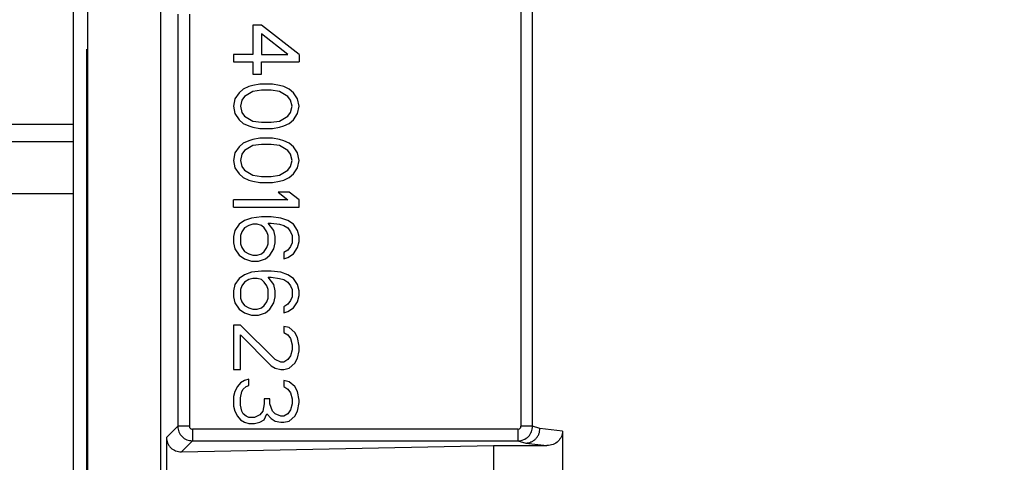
# Model space of a CAD drawing. Header units: inches. Extents: x 170 to 288, y 234 to 248.
# Tile 58 of 192: x 177.6115 to 177.7002, y 244.6644 to 244.7043. Entities that reach past the tile are written whole.
import ezdxf

# ---------------------------------------------------------------- set-up
doc = ezdxf.new("R2010")
doc.units = ezdxf.units.IN
doc.header["$LTSCALE"] = 0.25
doc.header["$MEASUREMENT"] = 0
doc.layers.add('ANNOTATIONS', color=1, linetype='Continuous')
doc.layers.add('SLIM E GUIDE MOTOR LH', color=7, linetype='Continuous')
doc.styles.add('ARIAL', font='arial.ttf', dxfattribs={"height": 0.09375})
doc.dimstyles.new('STANDARD$0', dxfattribs={"dimtxt": 0.09375, "dimasz": 0.09375, "dimexe": 0.03125, "dimexo": 0.046875, "dimgap": 0.09, "dimtad": 0, "dimtih": 1, "dimtoh": 1, "dimdec": 4, "dimzin": 0, "dimdsep": 46, "dimtxsty": 'ARIAL', "dimcen": 0.09, "dimadec": 0, "dimazin": 0, "dimtfac": 1, "dimtdec": 4, "dimtofl": 0, "dimtmove": 0, "dimatfit": 1, "dimfxl": 1, "dimtolj": 1, "dimtzin": 0, "dimarcsym": 0})

# ---------------------------------------------------------------- blocks, each defined once
blk = doc.blocks.new('*D8')
at = {"layer": 'ANNOTATIONS', "color": 0, "lineweight": -2, "transparency": 16777216}
for p, q in [((177.495801, 244.77894), (177.495801, 245.433775)), ((178.120417, 244.282474), (178.120417, 245.433775)), ((177.402051, 245.402525), (177.308301, 245.402525)), ((178.214167, 245.402525), (178.307917, 245.402525))]:
    blk.add_line(p, q, dxfattribs=at)
at = {"layer": 'ANNOTATIONS', "color": 0, "transparency": 16777216}
for points in [[(177.402051, 245.41815), (177.402051, 245.3869), (177.495801, 245.402525)], [(178.214167, 245.41815), (178.214167, 245.3869), (178.120417, 245.402525)]]:
    blk.add_solid(points, dxfattribs=at)
at = {"layer": 'defpoints', "color": 0, "transparency": 16777216}
for p in [(178.120417, 245.402525), (177.495801, 244.68519), (178.120417, 244.188724)]:
    blk.add_point(p, dxfattribs=at)
at = {"layer": 'ANNOTATIONS', "color": 0, "transparency": 16777216, "insert": (177.859119, 245.402525), "char_height": 0.09375, "attachment_point": 5, "style": 'ARIAL'}
blk.add_mtext('\\A1;27 1/2"', dxfattribs=at)

msp = doc.modelspace()

# ---------------------------------------------------------------- linework, layer by layer
at = {"layer": 'SLIM E GUIDE MOTOR LH'}
for p, q in [((177.617602, 244.503027), (177.617602, 244.775993)), ((177.624163, 244.710041), (177.624163, 244.618848)), ((177.656614, 244.708794), (177.656617, 244.667689)), ((177.657666, 244.667689), (177.657666, 244.709075)), ((177.625709, 244.704788), (177.625709, 244.667689)), ((177.626758, 244.704788), (177.626758, 244.667689)), ((177.632484, 244.703815), (177.632484, 244.701157)), ((177.633238, 244.703815), (177.632484, 244.703815)), ((177.63663, 244.701157), (177.633238, 244.703815)), ((177.635625, 244.701157), (177.633238, 244.703039)), ((177.633238, 244.703039), (177.633238, 244.701157)), ((177.617487, 244.701634), (177.617487, 244.627258)), ((177.630725, 244.701157), (177.630725, 244.700493)), ((177.632484, 244.701157), (177.630725, 244.701157)), ((177.633238, 244.701157), (177.635625, 244.701157)), ((177.63663, 244.701157), (177.63663, 244.700493)), ((177.630725, 244.700493), (177.632484, 244.700493)), ((177.632484, 244.700493), (177.632484, 244.699385)), ((177.633238, 244.700493), (177.63663, 244.700493)), ((177.633238, 244.699385), (177.633238, 244.700493)), ((177.632484, 244.699385), (177.633238, 244.699385)), ((177.632107, 244.698278), (177.631605, 244.698057)), ((177.632484, 244.698389), (177.632107, 244.698278)), ((177.633112, 244.6985), (177.632484, 244.698389)), ((177.634243, 244.6985), (177.633112, 244.6985)), ((177.634871, 244.698389), (177.634243, 244.6985)), ((177.635248, 244.698278), (177.634871, 244.698389)), ((177.635751, 244.698057), (177.635248, 244.698278)), ((177.631228, 244.697725), (177.630851, 244.697171)), ((177.631605, 244.698057), (177.631228, 244.697725)), ((177.63173, 244.697392), (177.631479, 244.69706)), ((177.632484, 244.697835), (177.63173, 244.697392)), ((177.633238, 244.697946), (177.632484, 244.697835)), ((177.634117, 244.697946), (177.633238, 244.697946)), ((177.634871, 244.697835), (177.634117, 244.697946)), ((177.635625, 244.697392), (177.634871, 244.697835)), ((177.635876, 244.69706), (177.635625, 244.697392)), ((177.636128, 244.697725), (177.635751, 244.698057)), ((177.636505, 244.697171), (177.636128, 244.697725)), ((177.630851, 244.697171), (177.630725, 244.696506)), ((177.630725, 244.696506), (177.630851, 244.695842)), ((177.631479, 244.69706), (177.631353, 244.696506)), ((177.631353, 244.696506), (177.631479, 244.695953)), ((177.636002, 244.696506), (177.635876, 244.69706)), ((177.635876, 244.695953), (177.636002, 244.696506)), ((177.63663, 244.696506), (177.636505, 244.697171)), ((177.636505, 244.695842), (177.63663, 244.696506)), ((177.630851, 244.695842), (177.631228, 244.695288)), ((177.631479, 244.695953), (177.63173, 244.695621)), ((177.63173, 244.695621), (177.632484, 244.695178)), ((177.634871, 244.695178), (177.635625, 244.695621)), ((177.635625, 244.695621), (177.635876, 244.695953)), ((177.636128, 244.695288), (177.636505, 244.695842)), ((177.596998, 244.694901), (177.616289, 244.694901)), ((177.631228, 244.695288), (177.631605, 244.694956)), ((177.631605, 244.694956), (177.632107, 244.694735)), ((177.632107, 244.694735), (177.632484, 244.694624)), ((177.632484, 244.695178), (177.633238, 244.695067)), ((177.632484, 244.694624), (177.633112, 244.694513)), ((177.633238, 244.695067), (177.634117, 244.695067)), ((177.634117, 244.695067), (177.634871, 244.695178)), ((177.634243, 244.694513), (177.634871, 244.694624)), ((177.634871, 244.694624), (177.635248, 244.694735)), ((177.635248, 244.694735), (177.635751, 244.694956)), ((177.635751, 244.694956), (177.636128, 244.695288)), ((177.633112, 244.694513), (177.634243, 244.694513)), ((177.596998, 244.693338), (177.616289, 244.693338)), ((177.631228, 244.692852), (177.630851, 244.692299)), ((177.631605, 244.693185), (177.631228, 244.692852)), ((177.632107, 244.693406), (177.631605, 244.693185)), ((177.632484, 244.692963), (177.63173, 244.69252)), ((177.632484, 244.693517), (177.632107, 244.693406)), ((177.633112, 244.693628), (177.632484, 244.693517)), ((177.633238, 244.693074), (177.632484, 244.692963)), ((177.634243, 244.693628), (177.633112, 244.693628)), ((177.634117, 244.693074), (177.633238, 244.693074)), ((177.634871, 244.692963), (177.634117, 244.693074)), ((177.634871, 244.693517), (177.634243, 244.693628)), ((177.635248, 244.693406), (177.634871, 244.693517)), ((177.635625, 244.69252), (177.634871, 244.692963)), ((177.635751, 244.693185), (177.635248, 244.693406)), ((177.636128, 244.692852), (177.635751, 244.693185)), ((177.636505, 244.692299), (177.636128, 244.692852)), ((177.630851, 244.692299), (177.630725, 244.691634)), ((177.631479, 244.692188), (177.631353, 244.691634)), ((177.63173, 244.69252), (177.631479, 244.692188)), ((177.635876, 244.692188), (177.635625, 244.69252)), ((177.636002, 244.691634), (177.635876, 244.692188)), ((177.63663, 244.691634), (177.636505, 244.692299)), ((177.630725, 244.691634), (177.630851, 244.69097)), ((177.631353, 244.691634), (177.631479, 244.691081)), ((177.631479, 244.691081), (177.63173, 244.690749)), ((177.635625, 244.690749), (177.635876, 244.691081)), ((177.635876, 244.691081), (177.636002, 244.691634)), ((177.636505, 244.69097), (177.63663, 244.691634)), ((177.630851, 244.69097), (177.631228, 244.690416)), ((177.631228, 244.690416), (177.631605, 244.690084)), ((177.63173, 244.690749), (177.632484, 244.690306)), ((177.632484, 244.690306), (177.633238, 244.690195)), ((177.633238, 244.690195), (177.634117, 244.690195)), ((177.634117, 244.690195), (177.634871, 244.690306)), ((177.634871, 244.690306), (177.635625, 244.690749)), ((177.635751, 244.690084), (177.636128, 244.690416)), ((177.636128, 244.690416), (177.636505, 244.69097)), ((177.631605, 244.690084), (177.632107, 244.689863)), ((177.632107, 244.689863), (177.632484, 244.689752)), ((177.632484, 244.689752), (177.633112, 244.689641)), ((177.633112, 244.689641), (177.634243, 244.689641)), ((177.634243, 244.689641), (177.634871, 244.689752)), ((177.634871, 244.689752), (177.635248, 244.689863)), ((177.635248, 244.689863), (177.635751, 244.690084)), ((177.499134, 244.688651), (177.616289, 244.688651)), ((177.634746, 244.688756), (177.635625, 244.688091)), ((177.635751, 244.688756), (177.634746, 244.688756)), ((177.63663, 244.688091), (177.635751, 244.688756)), ((177.630725, 244.687427), (177.630725, 244.688091)), ((177.635625, 244.688091), (177.630725, 244.688091)), ((177.630725, 244.687427), (177.63663, 244.687427)), ((177.63663, 244.687427), (177.63663, 244.688091)), ((177.633238, 244.686541), (177.632358, 244.68643)), ((177.634117, 244.686541), (177.633238, 244.686541)), ((177.634997, 244.68643), (177.634117, 244.686541)), ((177.631228, 244.685877), (177.630851, 244.685323)), ((177.63173, 244.686209), (177.631228, 244.685877)), ((177.632358, 244.68643), (177.63173, 244.686209)), ((177.632107, 244.685766), (177.63173, 244.685544)), ((177.632484, 244.685877), (177.632107, 244.685766)), ((177.632861, 244.685877), (177.632484, 244.685877)), ((177.633238, 244.685766), (177.632861, 244.685877)), ((177.633489, 244.685544), (177.633238, 244.685766)), ((177.633866, 244.685987), (177.634117, 244.685987)), ((177.634369, 244.685323), (177.633866, 244.685987)), ((177.634117, 244.685987), (177.634871, 244.685877)), ((177.634871, 244.685877), (177.635248, 244.685766)), ((177.635625, 244.686209), (177.634997, 244.68643)), ((177.635248, 244.685766), (177.635625, 244.685544)), ((177.636128, 244.685877), (177.635625, 244.686209)), ((177.636505, 244.685323), (177.636128, 244.685877)), ((177.630851, 244.685323), (177.630725, 244.684769)), ((177.630725, 244.684769), (177.630725, 244.684216)), ((177.631479, 244.685212), (177.631353, 244.68488)), ((177.631353, 244.68488), (177.631353, 244.684105)), ((177.63173, 244.685544), (177.631479, 244.685212)), ((177.633741, 244.685212), (177.633489, 244.685544)), ((177.633866, 244.68488), (177.633741, 244.685212)), ((177.633866, 244.684105), (177.633866, 244.68488)), ((177.634494, 244.684769), (177.634369, 244.685323)), ((177.634494, 244.684216), (177.634494, 244.684769)), ((177.635625, 244.685544), (177.635876, 244.685212)), ((177.635876, 244.685212), (177.636002, 244.68488)), ((177.636002, 244.68488), (177.636002, 244.684216)), ((177.63663, 244.684769), (177.636505, 244.685323)), ((177.63663, 244.684326), (177.63663, 244.684769)), ((177.630725, 244.684216), (177.630851, 244.683662)), ((177.631353, 244.684105), (177.631479, 244.683773)), ((177.633741, 244.683773), (177.633866, 244.684105)), ((177.634369, 244.683662), (177.634494, 244.684216)), ((177.635876, 244.683883), (177.635625, 244.683551)), ((177.636002, 244.684216), (177.635876, 244.683883)), ((177.636505, 244.683773), (177.63663, 244.684326)), ((177.630851, 244.683662), (177.631228, 244.683108)), ((177.631228, 244.683108), (177.63173, 244.682776)), ((177.631479, 244.683773), (177.63173, 244.683441)), ((177.63173, 244.683441), (177.632107, 244.683219)), ((177.632107, 244.683219), (177.632484, 244.683108)), ((177.632484, 244.683108), (177.632861, 244.683108)), ((177.632861, 244.683108), (177.633238, 244.683219)), ((177.633238, 244.683219), (177.633489, 244.683441)), ((177.633489, 244.683441), (177.633741, 244.683773)), ((177.633615, 244.682776), (177.633992, 244.683108)), ((177.633992, 244.683108), (177.634369, 244.683662)), ((177.635625, 244.683551), (177.635248, 244.68333)), ((177.635248, 244.68333), (177.635248, 244.682776)), ((177.635625, 244.682887), (177.636128, 244.683219)), ((177.636128, 244.683219), (177.636505, 244.683773)), ((177.63173, 244.682776), (177.632358, 244.682555)), ((177.632358, 244.682555), (177.632987, 244.682555)), ((177.632987, 244.682555), (177.633615, 244.682776)), ((177.635248, 244.682776), (177.635625, 244.682887)), ((177.63173, 244.681337), (177.631228, 244.681004)), ((177.632358, 244.681558), (177.63173, 244.681337)), ((177.633238, 244.681669), (177.632358, 244.681558)), ((177.634117, 244.681669), (177.633238, 244.681669)), ((177.634997, 244.681558), (177.634117, 244.681669)), ((177.635625, 244.681337), (177.634997, 244.681558)), ((177.636128, 244.681004), (177.635625, 244.681337)), ((177.630851, 244.680451), (177.630725, 244.679897)), ((177.631228, 244.681004), (177.630851, 244.680451)), ((177.631479, 244.68034), (177.631353, 244.680008)), ((177.63173, 244.680672), (177.631479, 244.68034)), ((177.632107, 244.680894), (177.63173, 244.680672)), ((177.632484, 244.681004), (177.632107, 244.680894)), ((177.632861, 244.681004), (177.632484, 244.681004)), ((177.633238, 244.680894), (177.632861, 244.681004)), ((177.633489, 244.680672), (177.633238, 244.680894)), ((177.633741, 244.68034), (177.633489, 244.680672)), ((177.633866, 244.680008), (177.633741, 244.68034)), ((177.633866, 244.681115), (177.634117, 244.681115)), ((177.634369, 244.680451), (177.633866, 244.681115)), ((177.634117, 244.681115), (177.634871, 244.681004)), ((177.634494, 244.679897), (177.634369, 244.680451)), ((177.634871, 244.681004), (177.635248, 244.680894)), ((177.635248, 244.680894), (177.635625, 244.680672)), ((177.635625, 244.680672), (177.635876, 244.68034)), ((177.635876, 244.68034), (177.636002, 244.680008)), ((177.636505, 244.680451), (177.636128, 244.681004)), ((177.63663, 244.679897), (177.636505, 244.680451)), ((177.630725, 244.679897), (177.630725, 244.679344)), ((177.631353, 244.680008), (177.631353, 244.679233)), ((177.633866, 244.679233), (177.633866, 244.680008)), ((177.634494, 244.679344), (177.634494, 244.679897)), ((177.636002, 244.680008), (177.636002, 244.679344)), ((177.636505, 244.678901), (177.63663, 244.679454)), ((177.63663, 244.679454), (177.63663, 244.679897)), ((177.630725, 244.679344), (177.630851, 244.67879)), ((177.630851, 244.67879), (177.631228, 244.678236)), ((177.631353, 244.679233), (177.631479, 244.678901)), ((177.631479, 244.678901), (177.63173, 244.678569)), ((177.63173, 244.678569), (177.632107, 244.678347)), ((177.633238, 244.678347), (177.633489, 244.678569)), ((177.633489, 244.678569), (177.633741, 244.678901)), ((177.633741, 244.678901), (177.633866, 244.679233)), ((177.633992, 244.678236), (177.634369, 244.67879)), ((177.634369, 244.67879), (177.634494, 244.679344)), ((177.635625, 244.678679), (177.635248, 244.678458)), ((177.635876, 244.679011), (177.635625, 244.678679)), ((177.636002, 244.679344), (177.635876, 244.679011)), ((177.636128, 244.678347), (177.636505, 244.678901)), ((177.631228, 244.678236), (177.63173, 244.677904)), ((177.63173, 244.677904), (177.632358, 244.677683)), ((177.632107, 244.678347), (177.632484, 244.678236)), ((177.632358, 244.677683), (177.632987, 244.677683)), ((177.632484, 244.678236), (177.632861, 244.678236)), ((177.632861, 244.678236), (177.633238, 244.678347)), ((177.632987, 244.677683), (177.633615, 244.677904)), ((177.633615, 244.677904), (177.633992, 244.678236)), ((177.635248, 244.678458), (177.635248, 244.677904)), ((177.635248, 244.677904), (177.635625, 244.678015)), ((177.635625, 244.678015), (177.636128, 244.678347)), ((177.630725, 244.676797), (177.630725, 244.672811)), ((177.631353, 244.676797), (177.630725, 244.676797)), ((177.634494, 244.673696), (177.631353, 244.676797)), ((177.631353, 244.675911), (177.634117, 244.673143)), ((177.631353, 244.672811), (177.631353, 244.675911)), ((177.635248, 244.676686), (177.635248, 244.676132)), ((177.635751, 244.676575), (177.635248, 244.676686)), ((177.635248, 244.676132), (177.635625, 244.675911)), ((177.635625, 244.675911), (177.635876, 244.675579)), ((177.636253, 244.676132), (177.635751, 244.676575)), ((177.636505, 244.67569), (177.636253, 244.676132)), ((177.635876, 244.675579), (177.636002, 244.675025)), ((177.636002, 244.675025), (177.636002, 244.674582)), ((177.63663, 244.674914), (177.636505, 244.67569)), ((177.636002, 244.674582), (177.635876, 244.674029)), ((177.636505, 244.673807), (177.63663, 244.674472)), ((177.63663, 244.674472), (177.63663, 244.674914)), ((177.634997, 244.673475), (177.634494, 244.673696)), ((177.635248, 244.673475), (177.634997, 244.673475)), ((177.635625, 244.673696), (177.635248, 244.673475)), ((177.635876, 244.674029), (177.635625, 244.673696)), ((177.635751, 244.672921), (177.636253, 244.673364)), ((177.636253, 244.673364), (177.636505, 244.673807)), ((177.630725, 244.672811), (177.631353, 244.672811)), ((177.634117, 244.673143), (177.634494, 244.672921)), ((177.634494, 244.672921), (177.634997, 244.672811)), ((177.634997, 244.672811), (177.635248, 244.672811)), ((177.635248, 244.672811), (177.635751, 244.672921)), ((177.631353, 244.671593), (177.631102, 244.67126)), ((177.63173, 244.671814), (177.631353, 244.671593)), ((177.632107, 244.671925), (177.63173, 244.671814)), ((177.632107, 244.671371), (177.632107, 244.671925)), ((177.635248, 244.671814), (177.635248, 244.67126)), ((177.635751, 244.671703), (177.635248, 244.671814)), ((177.636253, 244.67126), (177.635751, 244.671703)), ((177.630851, 244.670817), (177.630725, 244.670375)), ((177.631102, 244.67126), (177.630851, 244.670817)), ((177.631353, 244.670264), (177.631479, 244.670817)), ((177.631479, 244.670817), (177.631605, 244.671039)), ((177.631605, 244.671039), (177.631856, 244.67126)), ((177.631856, 244.67126), (177.632107, 244.671371)), ((177.635248, 244.67126), (177.635625, 244.671039)), ((177.635625, 244.671039), (177.635876, 244.670707)), ((177.635876, 244.670707), (177.636002, 244.670153)), ((177.636505, 244.670817), (177.636253, 244.67126)), ((177.63663, 244.670042), (177.636505, 244.670817)), ((177.630725, 244.670375), (177.630725, 244.669489)), ((177.631353, 244.6696), (177.631353, 244.670264)), ((177.633489, 244.66971), (177.633364, 244.669046)), ((177.633489, 244.670153), (177.633489, 244.66971)), ((177.633992, 244.670153), (177.633489, 244.670153)), ((177.633992, 244.66971), (177.633992, 244.670153)), ((177.634243, 244.669046), (177.633992, 244.66971)), ((177.636002, 244.66971), (177.635876, 244.669157)), ((177.636002, 244.670153), (177.636002, 244.66971)), ((177.636505, 244.669046), (177.63663, 244.669821)), ((177.63663, 244.669821), (177.63663, 244.670042)), ((177.630725, 244.669489), (177.630851, 244.669046)), ((177.630851, 244.669046), (177.631102, 244.668603)), ((177.631479, 244.669046), (177.631353, 244.6696)), ((177.631605, 244.668824), (177.631479, 244.669046)), ((177.631856, 244.668603), (177.631605, 244.668824)), ((177.633364, 244.669046), (177.633112, 244.668714)), ((177.633489, 244.668271), (177.633741, 244.668824)), ((177.633741, 244.668824), (177.634117, 244.668382)), ((177.634494, 244.668824), (177.634243, 244.669046)), ((177.634997, 244.668603), (177.634494, 244.668824)), ((177.635625, 244.668824), (177.635248, 244.668603)), ((177.635876, 244.669157), (177.635625, 244.668824)), ((177.636253, 244.668603), (177.636505, 244.669046)), ((177.631102, 244.668603), (177.631353, 244.668271)), ((177.631353, 244.668271), (177.63173, 244.668049)), ((177.63173, 244.668049), (177.632107, 244.667939)), ((177.632107, 244.668492), (177.631856, 244.668603)), ((177.63261, 244.668492), (177.632107, 244.668492)), ((177.632107, 244.667939), (177.63261, 244.667939)), ((177.633112, 244.668714), (177.63261, 244.668492)), ((177.63261, 244.667939), (177.633112, 244.668049)), ((177.633112, 244.668049), (177.633489, 244.668271)), ((177.634117, 244.668382), (177.634494, 244.66816)), ((177.634494, 244.66816), (177.634997, 244.668049)), ((177.635248, 244.668603), (177.634997, 244.668603)), ((177.634997, 244.668049), (177.635248, 244.668049)), ((177.635248, 244.668049), (177.635751, 244.66816)), ((177.635751, 244.66816), (177.636253, 244.668603)), ((177.625709, 244.667689), (177.624692, 244.666672)), ((177.626758, 244.667689), (177.625709, 244.667689)), ((177.656355, 244.667427), (177.627021, 244.667427)), ((177.656355, 244.667427), (177.656355, 244.666378)), ((177.657666, 244.667689), (177.656617, 244.667689)), ((177.658336, 244.667492), (177.657666, 244.667689)), ((177.660362, 244.66725), (177.658336, 244.667492)), ((177.660362, 244.66725), (177.660362, 244.661639)), ((177.624692, 244.666672), (177.624692, 244.662217)), ((177.627021, 244.666378), (177.626031, 244.665388)), ((177.627021, 244.666378), (177.656355, 244.666378)), ((177.656355, 244.666378), (177.65705, 244.66618)), ((177.65705, 244.66618), (177.658965, 244.665955)), ((177.626031, 244.665388), (177.654157, 244.665955)), ((177.654157, 244.665955), (177.654157, 244.662934)), ((177.654157, 244.665955), (177.658965, 244.665955))]:
    msp.add_line(p, q, dxfattribs=at)
for points, knots in [([(177.616289, 244.73214), (177.616289, 244.732028), (177.616289, 244.731805), (177.616289, 244.730007), (177.616289, 244.727169), (177.616289, 244.723238), (177.616289, 244.718305), (177.616289, 244.712448), (177.616289, 244.705773), (177.616289, 244.698389), (177.616289, 244.690424), (177.616289, 244.682015), (177.616289, 244.673306), (177.616289, 244.664444), (177.616289, 244.655583), (177.616289, 244.646873), (177.616289, 244.638465), (177.616289, 244.6305), (177.616289, 244.623116), (177.616289, 244.61644), (177.616289, 244.610584), (177.616289, 244.605651), (177.616289, 244.60172), (177.616289, 244.598882), (177.616289, 244.597084), (177.616289, 244.596861), (177.616289, 244.596749)], [0, 0, 0, 0, 0.041654, 0.08335, 0.125, 0.166653, 0.20835, 0.25, 0.291653, 0.33335, 0.375, 0.416653, 0.45835, 0.5, 0.541653, 0.58335, 0.625, 0.666653, 0.70835, 0.75, 0.791653, 0.83335, 0.875, 0.916653, 0.958348, 1, 1, 1, 1]), ([(177.625709, 244.667689), (177.625729, 244.667517), (177.625769, 244.667174), (177.626072, 244.66674), (177.626505, 244.666437), (177.626849, 244.666397), (177.627021, 244.666378)], [0, 0, 0, 0, 0.250074, 0.500075, 0.750024, 1, 1, 1, 1]), ([(177.626758, 244.667689), (177.626762, 244.667655), (177.626769, 244.667585), (177.626831, 244.6675), (177.626917, 244.667438), (177.626986, 244.66743), (177.627021, 244.667427)], [0, 0, 0, 0, 0.250497, 0.499794, 0.747297, 1, 1, 1, 1]), ([(177.627021, 244.667427), (177.627021, 244.667292), (177.627021, 244.667023), (177.627021, 244.666681), (177.627021, 244.666437), (177.627021, 244.666397), (177.627021, 244.666378)], [0, 0, 0, 0, 0.250003, 0.500028, 0.749977, 1, 1, 1, 1]), ([(177.656355, 244.666378), (177.656444, 244.666383), (177.65662, 244.666394), (177.656955, 244.666502), (177.657316, 244.66675), (177.657609, 244.667186), (177.657647, 244.667523), (177.657666, 244.667689)], [0, 0, 0, 0, 0.1297897, 0.2583581, 0.5103841, 0.7576532, 1, 1, 1, 1]), ([(177.656355, 244.667427), (177.656389, 244.667431), (177.656458, 244.667438), (177.656544, 244.6675), (177.656606, 244.667585), (177.656614, 244.667654), (177.656617, 244.667689)], [0, 0, 0, 0, 0.251187, 0.49983, 0.747689, 1, 1, 1, 1]), ([(177.65705, 244.66618), (177.657211, 244.666198), (177.657459, 244.666227), (177.657758, 244.666392), (177.657963, 244.666561), (177.658129, 244.666771), (177.65829, 244.667075), (177.658318, 244.667327), (177.658336, 244.667492)], [0, 0, 0, 0, 0.2397539, 0.3686939, 0.5003135, 0.6318059, 0.7606354, 1, 1, 1, 1]), ([(177.660362, 244.66725), (177.660357, 244.667168), (177.660348, 244.667003), (177.660243, 244.666682), (177.65999, 244.666321), (177.659523, 244.666015), (177.659154, 244.665975), (177.658965, 244.665955)], [0, 0, 0, 0, 0.1171301, 0.2344678, 0.4763695, 0.7322787, 1, 1, 1, 1]), ([(177.624692, 244.666672), (177.624697, 244.666589), (177.624706, 244.666421), (177.624784, 244.666175), (177.624908, 244.665945), (177.625138, 244.665677), (177.625517, 244.665433), (177.625857, 244.665403), (177.626031, 244.665388)], [0, 0, 0, 0, 0.111487, 0.226766, 0.347345, 0.474481, 0.731274, 1, 1, 1, 1])]:
    msp.add_open_spline(points, degree=3, knots=knots, dxfattribs=at)

# ---------------------------------------------------------------- dimensions: what is measured, and where the dimension line sits
at = {"layer": 'ANNOTATIONS'}
dim = msp.add_linear_dim(base=(178.120417, 245.402525), p1=(177.495801, 244.68519), p2=(178.120417, 244.188724), text='27 1/2"', dimstyle='STANDARD$0', override={"dimexo": 0.09375}, dxfattribs=at)
dim.commit()
dim.dimension.update_dxf_attribs({"geometry": '*D8', "text_midpoint": (177.859119, 245.402525), "dimtype": 160})

doc.saveas('drawing.dxf')
